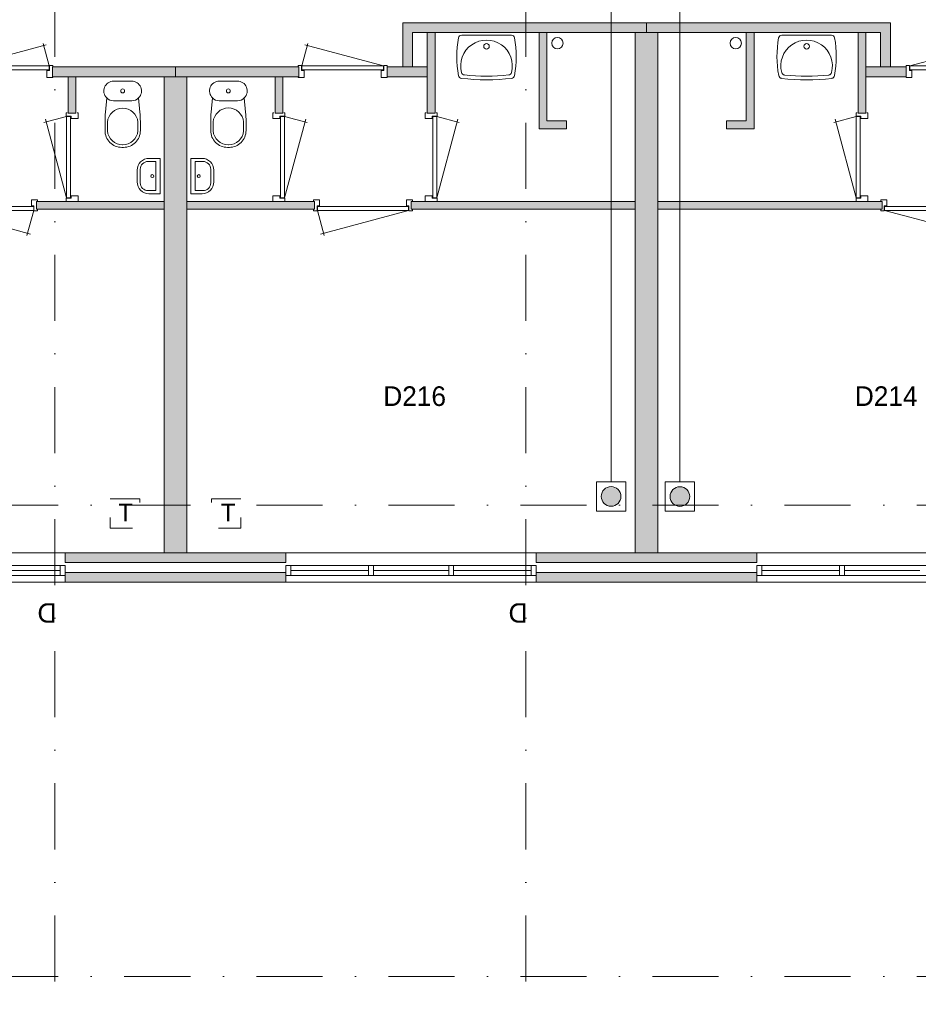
# Model space of a CAD drawing. Header units: millimetres. Extents: x 0 to 84100, y 0 to 59400.
# Tile 26 of 39: x 18312 to 27469, y 39592 to 49621. Entities that reach past the tile are written whole.
import ezdxf
from ezdxf.enums import TextEntityAlignment as Align
from ezdxf.xclip import XClip

# ---------------------------------------------------------------- set-up
doc = ezdxf.new("R2010")
doc.units = ezdxf.units.MM
doc.linetypes.add('DGN2', pattern=[672.8, 336.4, -336.4])
doc.linetypes.add('DGN4', pattern=[1345.6, 672.8, -336.4, 0, -336.4])
for name, color, linetype in [('16', 7, 'Continuous'), ('17', 7, 'Continuous'), ('29', 7, 'Continuous'), ('30', 7, 'Continuous'), ('32', 7, 'Continuous'), ('33', 7, 'Continuous'), ('40', 7, 'Continuous'), ('48', 7, 'Continuous'), ('56', 7, 'Continuous'), ('62', 7, 'Continuous'), ('TRAP', 7, 'Continuous')]:
    doc.layers.add(name, color=color, linetype=linetype)
doc.styles.add('dgn001', font='dgn001.shx')
doc.styles.add('dgn003', font='dgn003.shx')

# ---------------------------------------------------------------- blocks, each defined once
blk = doc.blocks.new('AnonymousCell82')
at = {"layer": 'TRAP', "color": 1, "linetype": 'DGN2', "lineweight": 0, "flags": 128}
blk.add_lwpolyline([(-150, 139), (150, 139), (150, -161), (-150, -161), (-150, 139)], dxfattribs=at)
at = {"layer": 'TRAP', "color": 1, "linetype": 'DGN2', "lineweight": 0, "style": 'dgn001'}
blk.add_text('T', height=180, dxfattribs=at).set_placement((-68, -90))
blk = doc.blocks.new('AnonymousCell83')
at = {"layer": 'TRAP', "color": 1, "linetype": 'DGN2', "lineweight": 0, "flags": 128}
blk.add_lwpolyline([(150, 139), (-150, 139), (-150, -161), (150, -161), (150, 139)], dxfattribs=at)
at = {"layer": 'TRAP', "color": 1, "linetype": 'DGN2', "lineweight": 0, "style": 'dgn001'}
blk.add_text('T', height=180, dxfattribs=at).set_placement((-52.01, -90))
blk = doc.blocks.new('EAD042')
at = {"layer": '29'}
h = blk.add_hatch(color=3, dxfattribs=at)
edge = h.paths.add_edge_path()
edge.add_arc((0, 0), 100, 0, 360)
at = {"layer": '29', "color": 3, "linetype": 'Continuous', "lineweight": 0}
blk.add_circle((0, 0), 100, dxfattribs=at)
blk = doc.blocks.new('AnonymousCell84')
at = {"layer": '29', "color": 1, "linetype": 'Continuous', "lineweight": 0, "flags": 128}
blk.add_lwpolyline([(184, -240), (-116, -240), (-116, 60), (184, 60), (184, -240)], dxfattribs=at)
at = {"color": 1, "linetype": 'Continuous', "lineweight": 0}
blk.add_blockref('EAD042', (34, -90), dxfattribs=at)
blk = doc.blocks.new('EAD043')
at = {"layer": '29'}
h = blk.add_hatch(color=3, dxfattribs=at)
edge = h.paths.add_edge_path()
edge.add_arc((0, 0), 100, 0, 360)
at = {"layer": '29', "color": 3, "linetype": 'Continuous', "lineweight": 0}
blk.add_circle((0, 0), 100, dxfattribs=at)
blk = doc.blocks.new('AnonymousCell85')
at = {"layer": '29', "color": 1, "linetype": 'Continuous', "lineweight": 0, "flags": 128}
blk.add_lwpolyline([(-184, -240), (116, -240), (116, 60), (-184, 60), (-184, -240)], dxfattribs=at)
at = {"color": 1, "linetype": 'Continuous', "lineweight": 0}
blk.add_blockref('EAD043', (-34, -90), dxfattribs=at)
blk = doc.blocks.new('830R10121')
at = {"layer": '33', "color": 1, "linetype": 'Continuous', "lineweight": 0}
for p, q in [((-108, -38), (-336.87, -99.32)), ((-108, -868), (-322.82, -66.28))]:
    blk.add_line(p, q, dxfattribs=at)
at = {"layer": '33', "color": 92, "linetype": 'Continuous', "lineweight": 13, "true_color": 0x00e100, "flags": 128}
for points in [[(-100, 0), (-111, 0), (-111, -35), (-61, -35), (-61, -60), (11, -60), (11, 0), (0, 0)], [(-100, -906), (-111, -906), (-111, -871), (-61, -871), (-61, -846), (11, -846), (11, -906), (0, -906)]]:
    blk.add_lwpolyline(points, dxfattribs=at)
at = {"layer": '33', "color": 2, "linetype": 'Continuous', "lineweight": 13, "true_color": 0xf0f000, "flags": 128}
blk.add_lwpolyline([(-108, -868), (-108, -38), (-68, -38), (-68, -868), (-108, -868)], dxfattribs=at)
blk = doc.blocks.new('830R10122')
at = {"layer": '33', "color": 1, "linetype": 'Continuous', "lineweight": 0}
for p, q in [((-868, 108), (-66.28, 322.82)), ((-38, 108), (-99.32, 336.87))]:
    blk.add_line(p, q, dxfattribs=at)
at = {"layer": '33', "color": 92, "linetype": 'Continuous', "lineweight": 13, "true_color": 0x00e100, "flags": 128}
for points in [[(-906, 100), (-906, 111), (-871, 111), (-871, 61), (-846, 61), (-846, -11), (-906, -11), (-906, 0)], [(0, 100), (0, 111), (-35, 111), (-35, 61), (-60, 61), (-60, -11), (0, -11), (0, 0)]]:
    blk.add_lwpolyline(points, dxfattribs=at)
at = {"layer": '33', "color": 2, "linetype": 'Continuous', "lineweight": 13, "true_color": 0xf0f000, "flags": 128}
blk.add_lwpolyline([(-868, 108), (-38, 108), (-38, 68), (-868, 68), (-868, 108)], dxfattribs=at)
blk = doc.blocks.new('930L0941')
at = {"layer": '33', "color": 1, "linetype": 'Continuous', "lineweight": 0}
for p, q in [((-968, -98), (-899.56, -353.44)), ((-38, -98), (-936.31, -338.7))]:
    blk.add_line(p, q, dxfattribs=at)
at = {"layer": '33', "color": 92, "linetype": 'Continuous', "lineweight": 13, "true_color": 0x00e100, "flags": 128}
for points in [[(-1006, -90), (-1006, -101), (-971, -101), (-971, -51), (-946, -51), (-946, 11), (-1006, 11), (-1006, 0)], [(0, -90), (0, -101), (-35, -101), (-35, -51), (-60, -51), (-60, 11), (0, 11), (0, 0)]]:
    blk.add_lwpolyline(points, dxfattribs=at)
at = {"layer": '33', "color": 2, "linetype": 'Continuous', "lineweight": 13, "true_color": 0xf0f000, "flags": 128}
blk.add_lwpolyline([(-968, -98), (-38, -98), (-38, -58), (-968, -58), (-968, -98)], dxfattribs=at)
blk = doc.blocks.new('830R10124')
at = {"layer": '33', "color": 1, "linetype": 'Continuous', "lineweight": 0}
for p, q in [((108, -38), (336.87, -99.32)), ((108, -868), (322.82, -66.28))]:
    blk.add_line(p, q, dxfattribs=at)
at = {"layer": '33', "color": 92, "linetype": 'Continuous', "lineweight": 13, "true_color": 0x00e100, "flags": 128}
for points in [[(100, 0), (111, 0), (111, -35), (61, -35), (61, -60), (-11, -60), (-11, 0), (0, 0)], [(100, -906), (111, -906), (111, -871), (61, -871), (61, -846), (-11, -846), (-11, -906), (0, -906)]]:
    blk.add_lwpolyline(points, dxfattribs=at)
at = {"layer": '33', "color": 2, "linetype": 'Continuous', "lineweight": 13, "true_color": 0xf0f000, "flags": 128}
blk.add_lwpolyline([(108, -868), (108, -38), (68, -38), (68, -868), (108, -868)], dxfattribs=at)
blk = doc.blocks.new('CLOS0240')
at = {"layer": '40', "color": 7, "linetype": 'Continuous', "lineweight": 0}
for p, q in [((92, -220), (-93, -220)), ((-155, -528), (-155, -436)), ((155, -528), (155, -436)), ((1, -670), (-1, -670))]:
    blk.add_line(p, q, dxfattribs=at)
at = {"layer": '40', "color": 7, "linetype": 'Continuous', "lineweight": 0, "flags": 128}
for points in [[(176, -338), (162, -192), (162, -192, 0.674333), (92, -20), (92, -20), (-93, -20), (-93, -20, 0.674333), (-162, -192), (-162, -192), (-176, -338), (-176, -338, 0.023285), (-180, -431), (-180, -431), (-180, -525), (-180, -525, 0.414214), (-10, -695), (-10, -695), (10, -695), (10, -695, 0.414214), (180, -525), (180, -525), (180, -431), (180, -431, 0.023285), (176, -338)], [(-93, -220, -0.194504), (-162, -192)], [(162, -192, -0.194504), (92, -220)]]:
    blk.add_lwpolyline(points, format="xyb", dxfattribs=at)
at = {"layer": '40', "color": 7, "linetype": 'Continuous', "lineweight": 0}
blk.add_circle((0, -120), 20, dxfattribs=at)
for centre, start, end in [((0, -450), 4.9263, 175.0736), ((0, -514), 184.9259, 355.0741)]:
    blk.add_arc(centre, 156, start, end, dxfattribs=at)
blk = doc.blocks.new('830R10125')
at = {"layer": '33', "color": 1, "linetype": 'Continuous', "lineweight": 0}
for p, q in [((38, 108), (99.32, 336.87)), ((868, 108), (66.28, 322.82))]:
    blk.add_line(p, q, dxfattribs=at)
at = {"layer": '33', "color": 92, "linetype": 'Continuous', "lineweight": 13, "true_color": 0x00e100, "flags": 128}
for points in [[(0, 100), (0, 111), (35, 111), (35, 61), (60, 61), (60, -11), (0, -11), (0, 0)], [(906, 100), (906, 111), (871, 111), (871, 61), (846, 61), (846, -11), (906, -11), (906, 0)]]:
    blk.add_lwpolyline(points, dxfattribs=at)
at = {"layer": '33', "color": 2, "linetype": 'Continuous', "lineweight": 13, "true_color": 0xf0f000, "flags": 128}
blk.add_lwpolyline([(868, 108), (38, 108), (38, 68), (868, 68), (868, 108)], dxfattribs=at)
blk = doc.blocks.new('830R10126')
at = {"layer": '33', "color": 1, "linetype": 'Continuous', "lineweight": 0}
for p, q in [((108, -38), (336.87, -99.32)), ((108, -868), (322.82, -66.28))]:
    blk.add_line(p, q, dxfattribs=at)
at = {"layer": '33', "color": 92, "linetype": 'Continuous', "lineweight": 13, "true_color": 0x00e100, "flags": 128}
for points in [[(100, 0), (111, 0), (111, -35), (61, -35), (61, -60), (-11, -60), (-11, 0), (0, 0)], [(100, -906), (111, -906), (111, -871), (61, -871), (61, -846), (-11, -846), (-11, -906), (0, -906)]]:
    blk.add_lwpolyline(points, dxfattribs=at)
at = {"layer": '33', "color": 2, "linetype": 'Continuous', "lineweight": 13, "true_color": 0xf0f000, "flags": 128}
blk.add_lwpolyline([(108, -868), (108, -38), (68, -38), (68, -868), (108, -868)], dxfattribs=at)
blk = doc.blocks.new('WT0141')
at = {"layer": '40', "color": 7, "linetype": 'Continuous', "lineweight": 0}
blk.add_line((253, -20), (-253, -20), dxfattribs=at)
at = {"layer": '40', "color": 7, "linetype": 'Continuous', "lineweight": 0, "flags": 128}
for points in [[(-284, -432, -0.090801), (-286, -47)], [(-286, -47, -0.363957), (-253, -20)], [(-254, -401, -1.30637), (254, -401)], [(253, -20, -0.363957), (286, -47)], [(286, -47, -0.090801), (284, -432)], [(-226, -425, -0.309671), (-254, -401)], [(254, -401, -0.309671), (226, -425)], [(-256, -459, -0.328769), (-284, -432)], [(256, -459, -0.059915), (-256, -459)], [(226, -425, -0.052773), (-226, -425)], [(284, -432, -0.328769), (256, -459)]]:
    blk.add_lwpolyline(points, format="xyb", dxfattribs=at)
at = {"layer": '40', "color": 7, "linetype": 'Continuous', "lineweight": 0}
blk.add_circle((0, -133), 28.1, dxfattribs=at)
blk = doc.blocks.new('930L0942')
at = {"layer": '33', "color": 1, "linetype": 'Continuous', "lineweight": 0}
for p, q in [((38, -98), (936.31, -338.7)), ((968, -98), (899.56, -353.44))]:
    blk.add_line(p, q, dxfattribs=at)
at = {"layer": '33', "color": 92, "linetype": 'Continuous', "lineweight": 13, "true_color": 0x00e100, "flags": 128}
for points in [[(0, -90), (0, -101), (35, -101), (35, -51), (60, -51), (60, 11), (0, 11), (0, 0)], [(1006, -90), (1006, -101), (971, -101), (971, -51), (946, -51), (946, 11), (1006, 11), (1006, 0)]]:
    blk.add_lwpolyline(points, dxfattribs=at)
at = {"layer": '33', "color": 2, "linetype": 'Continuous', "lineweight": 13, "true_color": 0xf0f000, "flags": 128}
blk.add_lwpolyline([(968, -98), (38, -98), (38, -58), (968, -58), (968, -98)], dxfattribs=at)
blk = doc.blocks.new('CLOS0241')
at = {"layer": '40', "color": 7, "linetype": 'Continuous', "lineweight": 0}
for p, q in [((-92, -220), (92, -220)), ((-155, -528), (-155, -436)), ((155, -528), (155, -436)), ((-1, -670), (1, -670))]:
    blk.add_line(p, q, dxfattribs=at)
at = {"layer": '40', "color": 7, "linetype": 'Continuous', "lineweight": 0, "flags": 128}
for points in [[(-176, -338), (-162, -192), (-162, -192, -0.674333), (-92, -20), (-92, -20), (92, -20), (92, -20, -0.674333), (162, -192), (162, -192), (176, -338), (176, -338, -0.023285), (180, -431), (180, -431), (180, -525), (180, -525, -0.414214), (10, -695), (10, -695), (-10, -695), (-10, -695, -0.414214), (-180, -525), (-180, -525), (-180, -431), (-180, -431, -0.023285), (-176, -338)], [(-155, -437, -0.917514), (155, -437)], [(155, -528, -0.917521), (-155, -528)]]:
    blk.add_lwpolyline(points, format="xyb", dxfattribs=at)
at = {"layer": '40', "color": 7, "linetype": 'Continuous', "lineweight": 0}
blk.add_circle((0, -120), 20, dxfattribs=at)
for centre, start, end in [((-92, -120), 225.9727, 270), ((92, -120), 270, 314.0273)]:
    blk.add_arc(centre, 100, start, end, dxfattribs=at)
blk = doc.blocks.new('FT0140')
at = {"layer": '40', "color": 7, "linetype": 'Continuous', "lineweight": 0}
for p, q in [((-135, 180), (-20, 180)), ((-65, 149), (-65, -149)), ((-20, 180), (-20, -180)), ((-65, -149), (-144, -149))]:
    blk.add_line(p, q, dxfattribs=at)
at = {"layer": '40', "color": 7, "linetype": 'Continuous', "lineweight": 0, "flags": 128}
for points in [[(-255, 60, -0.414214), (-135, 180)], [(-224, 69, -0.414214), (-144, 149)]]:
    blk.add_lwpolyline(points, format="xyb", dxfattribs=at)
for points in [[(-144, 149), (-65, 149)], [(-255, -60), (-255, 60)], [(-224, -69), (-224, 69)], [(-20, -180), (-135, -180)]]:
    blk.add_lwpolyline(points, dxfattribs=at)
at = {"layer": '40', "color": 7, "linetype": 'Continuous', "lineweight": 0}
blk.add_circle((-101, -1), 15.1, dxfattribs=at)
for centre, radius in [((-135, -60), 120), ((-144, -69), 80)]:
    blk.add_arc(centre, radius, 180, 270, dxfattribs=at)
blk = doc.blocks.new('FT0141')
at = {"layer": '40', "color": 7, "linetype": 'Continuous', "lineweight": 0}
for p, q in [((135, 180), (20, 180)), ((20, 180), (20, -180)), ((65, 149), (65, -149)), ((65, -149), (144, -149))]:
    blk.add_line(p, q, dxfattribs=at)
at = {"layer": '40', "color": 7, "linetype": 'Continuous', "lineweight": 0, "flags": 128}
for points in [[(144, 149), (65, 149)], [(224, -69), (224, 69)], [(255, -60), (255, 60)], [(20, -180), (135, -180)]]:
    blk.add_lwpolyline(points, dxfattribs=at)
for points in [[(255, -60, -0.414214), (135, -180)], [(224, -69, -0.414214), (144, -149)]]:
    blk.add_lwpolyline(points, format="xyb", dxfattribs=at)
at = {"layer": '40', "color": 7, "linetype": 'Continuous', "lineweight": 0}
blk.add_circle((101, -1), 15.1, dxfattribs=at)
for centre, radius in [((135, 60), 120), ((144, 69), 80)]:
    blk.add_arc(centre, radius, 0, 90, dxfattribs=at)
blk = doc.blocks.new('830R10130')
at = {"layer": '33', "color": 1, "linetype": 'Continuous', "lineweight": 0}
for p, q in [((-108, -38), (-336.87, -99.32)), ((-108, -868), (-322.82, -66.28))]:
    blk.add_line(p, q, dxfattribs=at)
at = {"layer": '33', "color": 92, "linetype": 'Continuous', "lineweight": 13, "true_color": 0x00e100, "flags": 128}
for points in [[(-100, 0), (-111, 0), (-111, -35), (-61, -35), (-61, -60), (11, -60), (11, 0), (0, 0)], [(-100, -906), (-111, -906), (-111, -871), (-61, -871), (-61, -846), (11, -846), (11, -906), (0, -906)]]:
    blk.add_lwpolyline(points, dxfattribs=at)
at = {"layer": '33', "color": 2, "linetype": 'Continuous', "lineweight": 13, "true_color": 0xf0f000, "flags": 128}
blk.add_lwpolyline([(-108, -868), (-108, -38), (-68, -38), (-68, -868), (-108, -868)], dxfattribs=at)
blk = doc.blocks.new('930L0944')
at = {"layer": '33', "color": 1, "linetype": 'Continuous', "lineweight": 0}
for p, q in [((38, -98), (936.31, -338.7)), ((968, -98), (899.56, -353.44))]:
    blk.add_line(p, q, dxfattribs=at)
at = {"layer": '33', "color": 92, "linetype": 'Continuous', "lineweight": 13, "true_color": 0x00e100, "flags": 128}
for points in [[(0, -90), (0, -101), (35, -101), (35, -51), (60, -51), (60, 11), (0, 11), (0, 0)], [(1006, -90), (1006, -101), (971, -101), (971, -51), (946, -51), (946, 11), (1006, 11), (1006, 0)]]:
    blk.add_lwpolyline(points, dxfattribs=at)
at = {"layer": '33', "color": 2, "linetype": 'Continuous', "lineweight": 13, "true_color": 0xf0f000, "flags": 128}
blk.add_lwpolyline([(968, -98), (38, -98), (38, -58), (968, -58), (968, -98)], dxfattribs=at)
blk = doc.blocks.new('WT0143')
at = {"layer": '40', "color": 7, "linetype": 'Continuous', "lineweight": 0}
blk.add_line((-253, -20), (253, -20), dxfattribs=at)
blk.add_circle((0, -133), 28.1, dxfattribs=at)
for centre, radius, start, end in [((766, -236), 1068, 169.7983, 190.5514), ((-253, -53), 33, 90, 169.9973), ((0, -332), 263, 344.8667, 195.1333), ((253, -53), 33, 10.0027, 90), ((-766, -236), 1068, 349.4486, 10.2017), ((-222, -392), 33, 195.1333, 263.9582), ((222, -392), 33, 276.0418, 344.8667), ((-252, -426), 33, 190.3455, 263.1425), ((0, 1669), 2144, 263.1425, 276.8575), ((0, 1707), 2144, 263.9582, 276.0418), ((252, -426), 33, 276.8575, 349.6545)]:
    blk.add_arc(centre, radius, start, end, dxfattribs=at)
blk = doc.blocks.new('830R10132')
at = {"layer": '33', "color": 1, "linetype": 'Continuous', "lineweight": 0}
for p, q in [((-868, 108), (-66.28, 322.82)), ((-38, 108), (-99.32, 336.87))]:
    blk.add_line(p, q, dxfattribs=at)
at = {"layer": '33', "color": 92, "linetype": 'Continuous', "lineweight": 13, "true_color": 0x00e100, "flags": 128}
for points in [[(-906, 100), (-906, 111), (-871, 111), (-871, 61), (-846, 61), (-846, -11), (-906, -11), (-906, 0)], [(0, 100), (0, 111), (-35, 111), (-35, 61), (-60, 61), (-60, -11), (0, -11), (0, 0)]]:
    blk.add_lwpolyline(points, dxfattribs=at)
at = {"layer": '33', "color": 2, "linetype": 'Continuous', "lineweight": 13, "true_color": 0xf0f000, "flags": 128}
blk.add_lwpolyline([(-868, 108), (-38, 108), (-38, 68), (-868, 68), (-868, 108)], dxfattribs=at)
blk = doc.blocks.new('50E03_329_B02 - Default')
at = {"layer": '16'}
for points in [[(16204.76, 36007.77), (13954.76, 36007.77), (13954.76, 35907.77), (16204.76, 35907.77)], [(21004.76, 36007.77), (18754.76, 36007.77), (18754.76, 35907.77), (21004.76, 35907.77)]]:
    blk.add_hatch(color=7, dxfattribs=at).paths.add_polyline_path(points)
at = {"layer": '62'}
for color, points in [(7, [(19879.76, 41607.77), (19879.76, 41507.77), (17494.76, 41507.77), (17494.76, 41157.77), (17394.76, 41157.77), (17394.76, 41607.77)]), (7, [(19879.76, 41607.77), (19879.76, 41507.77), (22264.76, 41507.77), (22264.76, 41157.77), (22364.76, 41157.77), (22364.76, 41607.77)]), (9, [(17724.76, 40687.77), (17644.76, 40687.77), (17644.76, 41507.77), (17724.76, 41507.77)]), (9, [(19064.76, 40607.77), (19064.76, 40527.77), (18784.76, 40527.77), (18784.76, 41507.77), (18864.76, 41507.77), (18864.76, 40607.77)]), (9, [(19764.76, 41507.77), (19994.76, 41507.77), (19994.76, 36207.77), (19764.76, 36207.77)]), (9, [(20694.76, 40607.77), (20694.76, 40527.77), (20974.76, 40527.77), (20974.76, 41507.77), (20894.76, 41507.77), (20894.76, 40607.77)]), (9, [(22034.76, 40687.77), (22114.76, 40687.77), (22114.76, 41507.77), (22034.76, 41507.77)]), (7, [(13824.76, 41057.77), (15079.76, 41057.77), (15079.76, 41157.77), (13824.76, 41157.77)]), (7, [(16334.76, 41057.77), (15079.76, 41057.77), (15079.76, 41157.77), (16334.76, 41157.77)]), (7, [(17644.76, 41057.77), (17234.76, 41057.77), (17234.76, 41157.77), (17644.76, 41157.77)]), (7, [(22114.76, 41057.77), (22524.76, 41057.77), (22524.76, 41157.77), (22114.76, 41157.77)]), (9, [(13984.76, 40687.77), (14064.76, 40687.77), (14064.76, 41057.77), (13984.76, 41057.77)]), (9, [(14964.76, 41057.77), (15194.76, 41057.77), (15194.76, 36207.77), (14964.76, 36207.77)]), (9, [(16174.76, 40687.77), (16094.76, 40687.77), (16094.76, 41057.77), (16174.76, 41057.77)]), (9, [(13664.76, 39787.77), (14964.76, 39787.77), (14964.76, 39707.77), (13664.76, 39707.77)]), (9, [(16494.76, 39787.77), (15194.76, 39787.77), (15194.76, 39707.77), (16494.76, 39707.77)]), (9, [(19764.76, 39787.77), (17479.76, 39787.77), (17479.76, 39707.77), (19764.76, 39707.77)]), (9, [(19994.76, 39787.77), (22279.76, 39787.77), (22279.76, 39707.77), (19994.76, 39707.77)]), (9, [(16204.76, 36207.77), (13954.76, 36207.77), (13954.76, 36107.77), (16204.76, 36107.77)]), (9, [(21004.76, 36207.77), (18754.76, 36207.77), (18754.76, 36107.77), (21004.76, 36107.77)])]:
    blk.add_hatch(color=color, dxfattribs=at).paths.add_polyline_path(points)
at = {"layer": '16', "color": 92, "linetype": 'Continuous', "lineweight": 0, "true_color": 0x00e100, "flags": 128}
for points in [[(19879.76, 41607.77), (17394.76, 41607.77), (17394.76, 41157.77), (17494.76, 41157.77), (17494.76, 41507.77), (19879.76, 41507.77), (19879.76, 41607.77)], [(19879.76, 41607.77), (22364.76, 41607.77), (22364.76, 41157.77), (22264.76, 41157.77), (22264.76, 41507.77), (19879.76, 41507.77), (19879.76, 41607.77)], [(17724.76, 41507.77), (17644.76, 41507.77), (17644.76, 40687.77), (17724.76, 40687.77), (17724.76, 41507.77)], [(18864.76, 41507.77), (18864.76, 40607.77), (19064.76, 40607.77), (19064.76, 40527.77), (18784.76, 40527.77), (18784.76, 41507.77), (18864.76, 41507.77)], [(20894.76, 41507.77), (20894.76, 40607.77), (20694.76, 40607.77), (20694.76, 40527.77), (20974.76, 40527.77), (20974.76, 41507.77), (20894.76, 41507.77)], [(22034.76, 41507.77), (22114.76, 41507.77), (22114.76, 40687.77), (22034.76, 40687.77), (22034.76, 41507.77)], [(13824.76, 41157.77), (15079.76, 41157.77), (15079.76, 41057.77), (13824.76, 41057.77), (13824.76, 41157.77)], [(16334.76, 41157.77), (15079.76, 41157.77), (15079.76, 41057.77), (16334.76, 41057.77), (16334.76, 41157.77)], [(17644.76, 41157.77), (17234.76, 41157.77), (17234.76, 41057.77), (17644.76, 41057.77), (17644.76, 41157.77)], [(22114.76, 41157.77), (22524.76, 41157.77), (22524.76, 41057.77), (22114.76, 41057.77), (22114.76, 41157.77)], [(13984.76, 41057.77), (14064.76, 41057.77), (14064.76, 40687.77), (13984.76, 40687.77), (13984.76, 41057.77)], [(16174.76, 41057.77), (16094.76, 41057.77), (16094.76, 40687.77), (16174.76, 40687.77), (16174.76, 41057.77)], [(14964.76, 39787.77), (13664.76, 39787.77), (13664.76, 39707.77), (14964.76, 39707.77), (14964.76, 39787.77)], [(15194.76, 39787.77), (16494.76, 39787.77), (16494.76, 39707.77), (15194.76, 39707.77), (15194.76, 39787.77)], [(17479.76, 39787.77), (19764.76, 39787.77), (19764.76, 39707.77), (17479.76, 39707.77), (17479.76, 39787.77)], [(22279.76, 39787.77), (19994.76, 39787.77), (19994.76, 39707.77), (22279.76, 39707.77), (22279.76, 39787.77)], [(16204.76, 36207.77), (13954.76, 36207.77), (13954.76, 36107.77), (16204.76, 36107.77), (16204.76, 36207.77)], [(21004.76, 36207.77), (18754.76, 36207.77), (18754.76, 36107.77), (21004.76, 36107.77), (21004.76, 36207.77)], [(16204.76, 36007.77), (13954.76, 36007.77), (13954.76, 35907.77), (16204.76, 35907.77), (16204.76, 36007.77)], [(21004.76, 36007.77), (18754.76, 36007.77), (18754.76, 35907.77), (21004.76, 35907.77), (21004.76, 36007.77)]]:
    blk.add_lwpolyline(points, dxfattribs=at)
at = {"layer": '16', "color": 7, "linetype": 'Continuous', "lineweight": 0, "flags": 128}
for points in [[(16204.76, 36007.77), (13954.76, 36007.77), (13954.76, 35907.77), (16204.76, 35907.77), (16204.76, 36007.77)], [(21004.76, 36007.77), (18754.76, 36007.77), (18754.76, 35907.77), (21004.76, 35907.77), (21004.76, 36007.77)]]:
    blk.add_lwpolyline(points, dxfattribs=at)
at = {"layer": '17', "color": 92, "linetype": 'Continuous', "lineweight": 0, "true_color": 0x00e100, "flags": 128}
for points in [[(19994.76, 41507.77), (19764.76, 41507.77), (19764.76, 36207.77), (19994.76, 36207.77), (19994.76, 41507.77)], [(15194.76, 41057.77), (14964.76, 41057.77), (14964.76, 36207.77), (15194.76, 36207.77), (15194.76, 41057.77)]]:
    blk.add_lwpolyline(points, dxfattribs=at)
at = {"layer": '30', "color": 3, "linetype": 'Continuous', "lineweight": 0}
for p, q in [((11404.76, 36207.77), (13954.76, 36207.77)), ((18754.76, 36207.77), (16204.76, 36207.77)), ((21004.76, 36207.77), (23554.76, 36207.77)), ((11404.76, 35907.77), (13954.76, 35907.77)), ((18754.76, 35907.77), (16204.76, 35907.77)), ((21004.76, 35907.77), (23554.76, 35907.77))]:
    blk.add_line(p, q, dxfattribs=at)
at = {"layer": '32', "color": 3, "linetype": 'Continuous', "lineweight": 0}
for p, q in [((13904.76, 36077.77), (11454.76, 36077.77)), ((13113.1, 36027.77), (13904.76, 36027.77)), ((16254.76, 36077.77), (18704.76, 36077.77)), ((17046.42, 36027.77), (16254.76, 36027.77)), ((17863.09, 36027.77), (17096.42, 36027.77)), ((18704.76, 36027.77), (17913.09, 36027.77)), ((18704.76, 36077.77), (18704.76, 35977.77)), ((23504.76, 36077.77), (21054.76, 36077.77)), ((21054.76, 36077.77), (21054.76, 35977.77)), ((21054.76, 36027.77), (21846.43, 36027.77)), ((21896.43, 36027.77), (22663.1, 36027.77)), ((11454.76, 35977.77), (13954.76, 35977.77)), ((18704.76, 35977.77), (16204.76, 35977.77)), ((21054.76, 35977.77), (23554.76, 35977.77))]:
    blk.add_line(p, q, dxfattribs=at)
at = {"layer": '32', "color": 3, "linetype": 'Continuous', "lineweight": 0, "flags": 128}
for points in [[(13904.76, 35977.77), (13954.76, 35977.77), (13954.76, 36077.77), (13904.76, 36077.77), (13904.76, 35977.77)], [(16254.76, 35977.77), (16204.76, 35977.77), (16204.76, 36077.77), (16254.76, 36077.77), (16254.76, 35977.77)], [(17096.42, 35977.77), (17046.42, 35977.77), (17046.42, 36077.77), (17096.42, 36077.77), (17096.42, 35977.77)], [(17913.09, 35977.77), (17863.09, 35977.77), (17863.09, 36077.77), (17913.09, 36077.77), (17913.09, 35977.77)], [(18754.76, 35977.77), (18704.76, 35977.77), (18704.76, 36077.77), (18754.76, 36077.77), (18754.76, 35977.77)], [(21004.76, 35977.77), (21054.76, 35977.77), (21054.76, 36077.77), (21004.76, 36077.77), (21004.76, 35977.77)], [(21846.43, 35977.77), (21896.43, 35977.77), (21896.43, 36077.77), (21846.43, 36077.77), (21846.43, 35977.77)]]:
    blk.add_lwpolyline(points, dxfattribs=at)
at = {"layer": '40', "color": 3, "linetype": 'Continuous', "lineweight": 0}
for centre in [(18971.52, 41399.17), (20788, 41399.17)]:
    blk.add_circle(centre, 57.46, dxfattribs=at)
at = {"layer": '56', "color": 3, "linetype": 'DGN4', "lineweight": 0}
for p, q in [((13849.76, 50407.77), (13849.76, 1494.98)), ((18649.76, 50407.77), (18649.76, 1494.98)), ((51564.76, 36692.77), (-3435.24, 36692.77)), ((51564.76, 31892.77), (-3435.24, 31892.77))]:
    blk.add_line(p, q, dxfattribs=at)
at = {"layer": '62', "color": 7, "linetype": 'Continuous', "lineweight": 0, "flags": 128}
for points in [[(19879.76, 41607.77), (19879.76, 41507.77), (17494.76, 41507.77), (17494.76, 41157.77), (17394.76, 41157.77), (17394.76, 41607.77), (19879.76, 41607.77)], [(19879.76, 41607.77), (19879.76, 41507.77), (22264.76, 41507.77), (22264.76, 41157.77), (22364.76, 41157.77), (22364.76, 41607.77), (19879.76, 41607.77)], [(13824.76, 41057.77), (15079.76, 41057.77), (15079.76, 41157.77), (13824.76, 41157.77), (13824.76, 41057.77)], [(16334.76, 41057.77), (15079.76, 41057.77), (15079.76, 41157.77), (16334.76, 41157.77), (16334.76, 41057.77)], [(17644.76, 41057.77), (17234.76, 41057.77), (17234.76, 41157.77), (17644.76, 41157.77), (17644.76, 41057.77)], [(22114.76, 41057.77), (22524.76, 41057.77), (22524.76, 41157.77), (22114.76, 41157.77), (22114.76, 41057.77)]]:
    blk.add_lwpolyline(points, dxfattribs=at)
at = {"layer": '62', "color": 9, "linetype": 'Continuous', "lineweight": 0, "flags": 128}
for points in [[(17724.76, 40687.77), (17644.76, 40687.77), (17644.76, 41507.77), (17724.76, 41507.77), (17724.76, 40687.77)], [(19064.76, 40607.77), (19064.76, 40527.77), (18784.76, 40527.77), (18784.76, 41507.77), (18864.76, 41507.77), (18864.76, 40607.77), (19064.76, 40607.77)], [(19764.76, 41507.77), (19994.76, 41507.77), (19994.76, 36207.77), (19764.76, 36207.77), (19764.76, 41507.77)], [(20694.76, 40607.77), (20694.76, 40527.77), (20974.76, 40527.77), (20974.76, 41507.77), (20894.76, 41507.77), (20894.76, 40607.77), (20694.76, 40607.77)], [(22034.76, 40687.77), (22114.76, 40687.77), (22114.76, 41507.77), (22034.76, 41507.77), (22034.76, 40687.77)], [(13984.76, 40687.77), (14064.76, 40687.77), (14064.76, 41057.77), (13984.76, 41057.77), (13984.76, 40687.77)], [(14964.76, 41057.77), (15194.76, 41057.77), (15194.76, 36207.77), (14964.76, 36207.77), (14964.76, 41057.77)], [(16174.76, 40687.77), (16094.76, 40687.77), (16094.76, 41057.77), (16174.76, 41057.77), (16174.76, 40687.77)], [(13664.76, 39787.77), (14964.76, 39787.77), (14964.76, 39707.77), (13664.76, 39707.77), (13664.76, 39787.77)], [(16494.76, 39787.77), (15194.76, 39787.77), (15194.76, 39707.77), (16494.76, 39707.77), (16494.76, 39787.77)], [(19764.76, 39787.77), (17479.76, 39787.77), (17479.76, 39707.77), (19764.76, 39707.77), (19764.76, 39787.77)], [(19994.76, 39787.77), (22279.76, 39787.77), (22279.76, 39707.77), (19994.76, 39707.77), (19994.76, 39787.77)], [(16204.76, 36207.77), (13954.76, 36207.77), (13954.76, 36107.77), (16204.76, 36107.77), (16204.76, 36207.77)], [(21004.76, 36207.77), (18754.76, 36207.77), (18754.76, 36107.77), (21004.76, 36107.77), (21004.76, 36207.77)]]:
    blk.add_lwpolyline(points, dxfattribs=at)
at = {"color": 7, "linetype": 'Continuous', "lineweight": 0}
for name, p in [('WT0141', (18248.9, 41499.91)), ('WT0143', (21510.62, 41499.91)), ('830R10122', (13829.47, 41059.67)), ('830R10125', (16330.05, 41059.67)), ('830R10132', (23429.47, 41059.67)), ('CLOS0241', (14541.25, 41032.87)), ('CLOS0240', (15618.27, 41032.87)), ('830R10121', (14076.36, 40690.86)), ('830R10124', (16083.16, 40690.86)), ('830R10126', (17634.58, 40690.85)), ('830R10130', (22124.94, 40690.85)), ('FT0140', (14944.33, 40045.73)), ('FT0141', (15215.19, 40045.73)), ('930L0942', (12666.53, 39793.74)), ('930L0941', (17492.99, 39793.74)), ('930L0944', (22266.53, 39793.74))]:
    blk.add_blockref(name, p, dxfattribs=at)
at = {"layer": '48', "color": 7, "linetype": 'Continuous', "lineweight": 0, "style": 'dgn003'}
for s, p in [('D216', (17516.4, 37803.56)), ('D214', (22321.74, 37803.56))]:
    blk.add_text(s, height=200, dxfattribs=at).set_placement(p, align=Align.MIDDLE_CENTER)
for p in [(13769.75, 35594.47), (18569.75, 35594.47)]:
    blk.add_text('D', height=200, rotation=180, dxfattribs=at).set_placement(p, align=Align.MIDDLE_CENTER)

msp = doc.modelspace()

# ---------------------------------------------------------------- linework, layer by layer
at = {"layer": '29', "color": 1, "linetype": 'Continuous', "lineweight": 0, "flags": 128}
for points in [[(24338, 44915.23), (24338, 49943.56), (22564.79, 49942.33), (22564.79, 50830.56)], [(25039.44, 44914), (25039.44, 50042.33), (22664.79, 50042.33), (22664.79, 50830.56)]]:
    msp.add_lwpolyline(points, dxfattribs=at)

# ---------------------------------------------------------------- block references
ref = msp.add_blockref('50E03_329_B02 - Default', (4820.03, 7983.03))
XClip(ref).set_block_clipping_path([(-3447.2, 1205.47), (51798.68, 50007.99)])
at = {"color": 1, "linetype": 'Continuous', "lineweight": 0}
for name, p in [('AnonymousCell84', (24304, 44855.23)), ('AnonymousCell85', (25073.44, 44854)), ('AnonymousCell82', (19384.79, 44601.8)), ('AnonymousCell83', (20414.79, 44601.8))]:
    msp.add_blockref(name, p, dxfattribs=at)

doc.saveas('drawing.dxf')
